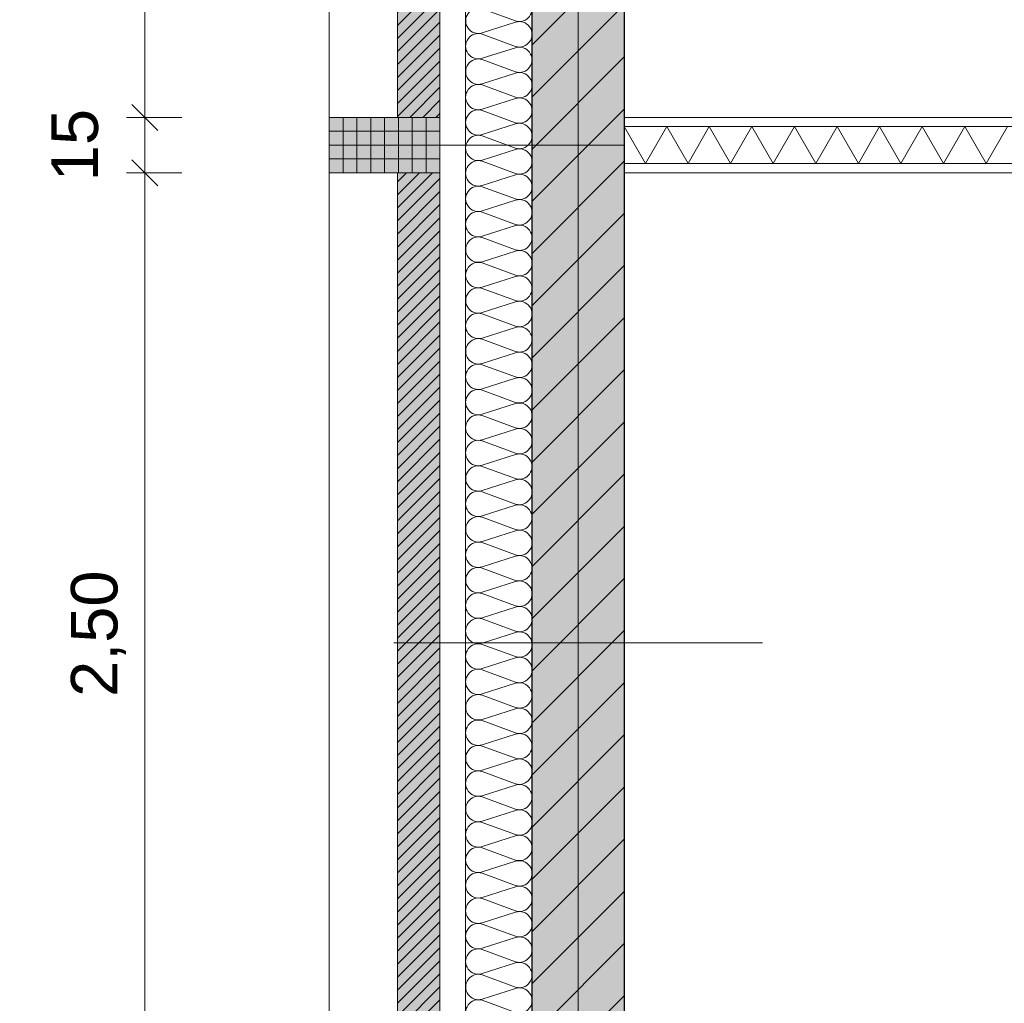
# Model space of a CAD drawing. Header units: metres. Extents: x -111 to 152, y -132 to 99.
# Tile 49 of 256: x -40.66 to -37.99, y -5.03 to -2.36. Entities that reach past the tile are written whole.
import ezdxf

# ---------------------------------------------------------------- set-up
doc = ezdxf.new("R2010")
doc.units = ezdxf.units.M
doc.header["$PDMODE"] = 1
doc.header["$PDSIZE"] = -2
doc.linetypes.add('Achsen 01', pattern=[5.291531, 3.175, -1.058062, 0.352704, -0.705764])
doc.linetypes.add('Raster 01', pattern=[2, 1, -1])
doc.layers.get('0').update_dxf_attribs({"lineweight": 25})
for name, color, linetype, lineweight in [('013_Beton und Stahlbetonarbeiten-330 Außenwände', 7, 'Continuous', 25), ('014_Fassadenarbeiten-330 Betonfertigteile vertikal', 7, 'Continuous', 9), ('014_Fassadenarbeiten-330 Mauerwerk 11.5cm', 7, 'Continuous', 9), ('039_Trockenbauarbeiten-340 Gipskarton', 7, 'Continuous', 9), ('_1.35m (3D)', 7, 'Continuous', 9), ('_EG (2D)', 7, 'Continuous', 9), ('_GRU (2D)', 7, 'Continuous', 9), ('Bemaßung-Bemaßung', 7, 'Continuous', 9), ('Keine', 7, 'Continuous', 9)]:
    doc.layers.add(name, color=color, linetype=linetype, lineweight=lineweight)
for name, color, linetype, lineweight, true_color in [('014_Fassadenarbeiten-000 Aufsicht Betonfertigteile', 7, 'Continuous', 9, 0xc0c0c0), ('014_Fassadenarbeiten-330 mineralische Dämmung', 7, 'Continuous', 9, 0x666666), ('039_Trockenbauarbeiten-340 Dämmung', 7, 'Continuous', 9, 0xc0c0c0), ('AV1-Achsen', 1, 'Achsen 01', 18, 0xff0000), ('AV1-Raster', 7, 'Raster 01', 9, 0xa6a6a6)]:
    doc.layers.add(name, color=color, linetype=linetype, lineweight=lineweight, true_color=true_color)
doc.layers.get('0').freeze()
doc.styles.add('Arial', font='arial.ttf')
doc.dimstyles.new('COE 50', dxfattribs={"dimtxt": 126.090495, "dimasz": 0.001414, "dimexe": 0.001, "dimexo": 0.01, "dimgap": 0.001, "dimtad": 1, "dimdec": 3, "dimtxsty": 'Arial', "dimblk": 'VW_SLASH-3', "dimblk1": 'VW_SLASH-3', "dimblk2": 'VW_SLASH-3', "dimcen": 0, "dimadec": 3, "dimazin": 0, "dimtfac": 0.8, "dimtdec": 3, "dimtix": 1, "dimtmove": 0, "dimatfit": 0, "dimldrblk": 'VW_SLASH-2', "dimfxl": 0.002, "dimfxlon": 1, "dimfrac": 2, "dimtolj": 1, "dimarcsym": 0})
pattern_1 = [(45, (0, 0), (0.01767767, -0.01767767), [])]

# ---------------------------------------------------------------- blocks, each defined once
blk = doc.blocks.new('Group-2')
at = {"layer": 'AV1-Raster'}
for p, q in [((1.35, -2.7), (-40.5, -2.7)), ((1.35, -4.05), (-40.5, -4.05))]:
    blk.add_line(p, q, dxfattribs=at)
blk = doc.blocks.new('1.35m (3D)')
at = {"layer": 'AV1-Raster', "color": 7}
blk.add_blockref('Group-2', (0, 0), dxfattribs=at)
blk = doc.blocks.new('Group-76')
at = {"color": 255, "linetype": 'Continuous', "lineweight": 5}
blk.add_wipeout([(-18.375, 18.9), (-14.425, 18.9), (-14.425, 19), (-18.375, 19)], dxfattribs=at).dxf.layer = '039_Trockenbauarbeiten-340 Dämmung'
blk = doc.blocks.new('Group-77')
at = {"layer": '039_Trockenbauarbeiten-340 Dämmung', "transparency": 33554687, "flags": 128}
blk.add_lwpolyline([(-18.375, 19), (-18.3173, 18.9), (-18.2595, 19), (-18.2018, 18.9), (-18.1441, 19), (-18.0863, 18.9), (-18.0286, 19), (-17.9709, 18.9), (-17.9131, 19), (-17.8554, 18.9), (-17.7976, 19), (-17.7399, 18.9), (-17.6822, 19), (-17.6244, 18.9), (-17.5667, 19), (-17.509, 18.9), (-17.4512, 19), (-17.3935, 18.9), (-17.3358, 19)], dxfattribs=at)
blk = doc.blocks.new('Group-78')
at = {"layer": '039_Trockenbauarbeiten-340 Dämmung'}
blk.add_blockref('Group-76', (0, 0), dxfattribs=at)
at = {"layer": '039_Trockenbauarbeiten-340 Dämmung', "transparency": 33554687}
blk.add_blockref('Group-77', (0, 0), dxfattribs=at)
blk = doc.blocks.new('Parametric Object-8')
at = {"layer": '039_Trockenbauarbeiten-340 Dämmung', "color": 7, "transparency": 33554687}
blk.add_blockref('Group-78', (0, 0), dxfattribs=at)
at = {"layer": '039_Trockenbauarbeiten-340 Dämmung', "color": 0, "flags": 1}
for tag in ['IFC_UUID', 'instanceID', 'prm0_name', 'prm0_type', 'prm0_value', 'prm1_name', 'prm1_type', 'prm1_value', 'prm2_name', 'prm2_type', 'prm2_value', 'prm3_name', 'prm3_type', 'prm3_value', 'prm4_name', 'prm4_type', 'prm4_value', 'prm5_name', 'prm5_type', 'prm5_value', 'prm6_name', 'prm6_type', 'prm6_value']:
    blk.add_attdef(tag, (-39.025, -2.75), '', height=0.00018, dxfattribs=at)
blk = doc.blocks.new('Group-190')
at = {"layer": '014_Fassadenarbeiten-330 mineralische Dämmung', "transparency": 33554687, "flags": 128}
blk.add_lwpolyline([(-5.0847, 39.41, -1.372995), (-5.0191, 39.41), (-5.0524, 39.32, 1.372583), (-4.9868, 39.32), (-5.0157, 39.41, -1.372995), (-4.9502, 39.41), (-4.9834, 39.32, 1.372583), (-4.9179, 39.32), (-4.9468, 39.41, -1.372995), (-4.8812, 39.41), (-4.9145, 39.32, 1.372583), (-4.8489, 39.32), (-4.8779, 39.41, -1.372995), (-4.8123, 39.41), (-4.8456, 39.32, 1.372583), (-4.78, 39.32), (-4.8089, 39.41, -1.372995), (-4.7433, 39.41), (-4.7766, 39.32, 1.372583), (-4.711, 39.32), (-4.74, 39.41, -1.372995), (-4.6744, 39.41), (-4.7077, 39.32, 1.372583), (-4.6421, 39.32), (-4.671, 39.41, -1.372995), (-4.6054, 39.41), (-4.6387, 39.32, 1.372583), (-4.5731, 39.32), (-4.6021, 39.41, -1.372995), (-4.5365, 39.41), (-4.5698, 39.32, 1.372583), (-4.5042, 39.32), (-4.5331, 39.41, -1.372995), (-4.4676, 39.41), (-4.5008, 39.32, 1.372583), (-4.4353, 39.32), (-4.4642, 39.41, -1.372995), (-4.3986, 39.41), (-4.4319, 39.32, 1.372583), (-4.3663, 39.32), (-4.3952, 39.41, -1.372995), (-4.3297, 39.41), (-4.3629, 39.32, 1.372583), (-4.2974, 39.32), (-4.3263, 39.41, -1.372995), (-4.2607, 39.41), (-4.294, 39.32, 1.372583), (-4.2284, 39.32), (-4.2573, 39.41, -1.372995), (-4.1918, 39.41), (-4.225, 39.32, 1.372583), (-4.1595, 39.32), (-4.1884, 39.41, -1.372995), (-4.1228, 39.41), (-4.1561, 39.32, 1.372583), (-4.0905, 39.32), (-4.1195, 39.41, -1.372995), (-4.0539, 39.41), (-4.0872, 39.32, 1.372583), (-4.0216, 39.32), (-4.0505, 39.41, -1.372995), (-3.9849, 39.41), (-4.0182, 39.32, 1.372583), (-3.9526, 39.32), (-3.9816, 39.41, -1.372995), (-3.916, 39.41), (-3.9493, 39.32, 1.372583), (-3.8837, 39.32), (-3.9126, 39.41, -1.372995), (-3.8471, 39.41), (-3.8803, 39.32, 1.372583), (-3.8148, 39.32), (-3.8437, 39.41, -1.372995), (-3.7781, 39.41), (-3.8114, 39.32, 1.372583), (-3.7458, 39.32), (-3.7747, 39.41, -1.372995), (-3.7092, 39.41), (-3.7424, 39.32, 1.372583), (-3.6769, 39.32), (-3.7058, 39.41, -1.372995), (-3.6402, 39.41), (-3.6735, 39.32, 1.372583), (-3.6079, 39.32), (-3.6368, 39.41, -1.372995), (-3.5713, 39.41), (-3.6045, 39.32, 1.372583), (-3.539, 39.32), (-3.5679, 39.41, -1.372995), (-3.5023, 39.41), (-3.5356, 39.32, 1.372583), (-3.47, 39.32), (-3.499, 39.41, -1.372995), (-3.4334, 39.41), (-3.4667, 39.32, 1.372583), (-3.4011, 39.32), (-3.43, 39.41, -1.372995), (-3.3644, 39.41), (-3.3977, 39.32, 1.372583), (-3.3321, 39.32), (-3.3611, 39.41, -1.372995), (-3.2955, 39.41), (-3.3288, 39.32, 1.372583), (-3.2632, 39.32), (-3.2921, 39.41, -1.372995), (-3.2266, 39.41), (-3.2598, 39.32, 1.372583), (-3.1943, 39.32), (-3.2232, 39.41, -1.372995), (-3.1576, 39.41), (-3.1909, 39.32, 1.372583), (-3.1253, 39.32), (-3.1542, 39.41, -1.372995), (-3.0887, 39.41), (-3.1219, 39.32, 1.372583), (-3.0564, 39.32), (-3.0853, 39.41, -1.372995), (-3.0197, 39.41), (-3.053, 39.32, 1.372583), (-2.9874, 39.32), (-3.0163, 39.41, -1.372995), (-2.9508, 39.41), (-2.984, 39.32, 1.372583), (-2.9185, 39.32), (-2.9474, 39.41, -1.372995), (-2.8818, 39.41), (-2.9151, 39.32, 1.372583), (-2.8495, 39.32), (-2.8785, 39.41, -1.372995), (-2.8129, 39.41), (-2.8462, 39.32, 1.372583), (-2.7806, 39.32), (-2.8095, 39.41, -1.372995), (-2.7439, 39.41), (-2.7772, 39.32, 1.372583), (-2.7116, 39.32), (-2.7406, 39.41, -1.372995), (-2.675, 39.41), (-2.7083, 39.32, 1.372583), (-2.6427, 39.32), (-2.6716, 39.41, -1.372995), (-2.606, 39.41), (-2.6393, 39.32, 1.372583), (-2.5737, 39.32), (-2.6027, 39.41, -1.372995), (-2.5371, 39.41), (-2.5704, 39.32, 1.372583), (-2.5048, 39.32), (-2.5337, 39.41, -1.372995), (-2.4682, 39.41), (-2.5014, 39.32, 1.372583), (-2.4359, 39.32), (-2.4648, 39.41, -1.372995), (-2.3992, 39.41), (-2.4325, 39.32, 1.372583), (-2.3669, 39.32), (-2.3958, 39.41, -1.372995), (-2.3303, 39.41), (-2.3635, 39.32, 1.372583), (-2.298, 39.32)], format="xyb", dxfattribs=at)
blk = doc.blocks.new('Group-191')
at = {"layer": '014_Fassadenarbeiten-330 mineralische Dämmung', "transparency": 33554687}
blk.add_blockref('Group-190', (0, 0), dxfattribs=at)
blk = doc.blocks.new('Parametric Object-27')
at = {"layer": '014_Fassadenarbeiten-330 mineralische Dämmung', "color": 7, "transparency": 33554687}
blk.add_blockref('Group-191', (0, 0), dxfattribs=at)
at = {"layer": '014_Fassadenarbeiten-330 mineralische Dämmung', "color": 0, "flags": 1}
for tag in ['IFC_UUID', 'instanceID', 'prm0_name', 'prm0_type', 'prm0_value', 'prm1_name', 'prm1_type', 'prm1_value', 'prm2_name', 'prm2_type', 'prm2_value', 'prm3_name', 'prm3_type', 'prm3_value', 'prm4_name', 'prm4_type', 'prm4_value', 'prm5_name', 'prm5_type', 'prm5_value', 'prm6_name', 'prm6_type', 'prm6_value']:
    blk.add_attdef(tag, (-39.4645, -5.4048), '', height=0.00018, dxfattribs=at)
blk = doc.blocks.new('VW_SLASH-3')
at = {"color": 0, "linetype": 'ByBlock', "lineweight": -2, "transparency": 16777216}
blk.add_line((0, 0), (-1, 0), dxfattribs=at)
at = {"color": 0, "linetype": 'Continuous', "lineweight": 15, "transparency": 16777216, "flags": 128}
blk.add_lwpolyline([(0.5, 0.5), (-0.5, -0.5)], dxfattribs=at)
blk = doc.blocks.new('*D523')
at = {"layer": 'Bemaßung-Bemaßung', "color": 0, "lineweight": -2}
for p, q in [((-41.225, -2.775), (-41.375, -2.775)), ((-41.325, -2.8457), (-41.325, -5.2543)), ((-41.225, -5.325), (-41.375, -5.325))]:
    blk.add_line(p, q, dxfattribs=at)
at = {"layer": 'Defpoints', "color": 0}
for p in [(-39.825, -2.775), (-41.325, -5.325), (-39.825, -5.325)]:
    blk.add_point(p, dxfattribs=at)
at = {"layer": 'Bemaßung-Bemaßung', "color": 0, "lineweight": -2, "xscale": 0.070693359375, "yscale": 0.070693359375, "zscale": 0.070693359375}
for p, rotation in [((-41.325, -2.775), 89.99999999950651), ((-41.325, -5.325), 269.9999999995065)]:
    blk.add_blockref('VW_SLASH-3', p, dxfattribs=dict(at, rotation=rotation))
at = {"layer": 'Bemaßung-Bemaßung', "color": 0, "insert": (-41.4508, -4.05), "char_height": 0.12609, "attachment_point": 5, "rotation": 90, "style": 'Arial'}
blk.add_mtext('\\A1;2,55', dxfattribs=at)
blk = doc.blocks.new('VW_SLASH-2')
at = {"color": 0, "linetype": 'ByBlock', "lineweight": -2, "transparency": 16777216}
blk.add_line((0, 0), (-1, 0), dxfattribs=at)
at = {"color": 0, "linetype": 'Continuous', "lineweight": 15, "transparency": 16777216, "flags": 128}
blk.add_lwpolyline([(0.5, 0.5), (-0.5, -0.5)], dxfattribs=at)
blk = doc.blocks.new('*D524')
at = {"layer": 'Bemaßung-Bemaßung', "color": 0, "lineweight": -2}
for p, q in [((-41.325, -2.5543), (-41.325, -2.4836)), ((-41.225, -2.625), (-41.375, -2.625)), ((-41.325, -2.625), (-41.325, -2.775)), ((-41.225, -2.775), (-41.375, -2.775)), ((-41.325, -2.8457), (-41.325, -2.9164))]:
    blk.add_line(p, q, dxfattribs=at)
at = {"layer": 'Defpoints', "color": 0}
for p in [(-39.825, -2.625), (-41.325, -2.775), (-39.825, -2.775)]:
    blk.add_point(p, dxfattribs=at)
at = {"layer": 'Bemaßung-Bemaßung', "color": 0, "lineweight": -2, "xscale": 0.070693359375, "yscale": 0.070693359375, "zscale": 0.070693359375}
for p, rotation in [((-41.325, -2.625), 269.999999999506), ((-41.325, -2.775), 89.99999999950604)]:
    blk.add_blockref('VW_SLASH-3', p, dxfattribs=dict(at, rotation=rotation))
at = {"layer": 'Bemaßung-Bemaßung', "color": 0, "insert": (-41.5144, -2.7), "char_height": 0.12609, "attachment_point": 5, "rotation": 90, "style": 'Arial'}
blk.add_mtext('\\A1;15', dxfattribs=at)
blk = doc.blocks.new('*D525')
at = {"layer": 'Bemaßung-Bemaßung', "color": 0, "lineweight": -2}
for p, q in [((-41.225, -0.075), (-41.375, -0.075)), ((-41.325, -0.1457), (-41.325, -2.5543)), ((-41.225, -2.625), (-41.375, -2.625))]:
    blk.add_line(p, q, dxfattribs=at)
at = {"layer": 'Defpoints', "color": 0}
for p in [(-39.825, -0.075), (-41.325, -2.625), (-39.825, -2.625)]:
    blk.add_point(p, dxfattribs=at)
at = {"layer": 'Bemaßung-Bemaßung', "color": 0, "lineweight": -2, "xscale": 0.070693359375, "yscale": 0.070693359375, "zscale": 0.070693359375}
for p, rotation in [((-41.325, -0.075), 89.99999999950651), ((-41.325, -2.625), 269.9999999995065)]:
    blk.add_blockref('VW_SLASH-3', p, dxfattribs=dict(at, rotation=rotation))
at = {"layer": 'Bemaßung-Bemaßung', "color": 0, "insert": (-41.4508, -1.35), "char_height": 0.12609, "attachment_point": 5, "rotation": 90, "style": 'Arial'}
blk.add_mtext('\\A1;2,55', dxfattribs=at)
blk = doc.blocks.new('*D531')
at = {"layer": 'Bemaßung-Bemaßung', "color": 0, "lineweight": -2}
for p, q in [((-40.225, -0.125), (-40.375, -0.125)), ((-40.325, -2.5543), (-40.325, -0.1957)), ((-40.225, -2.625), (-40.375, -2.625))]:
    blk.add_line(p, q, dxfattribs=at)
at = {"layer": 'Defpoints', "color": 0}
for p in [(-40.325, -0.125), (-39.025, -0.125), (-39.025, -2.625)]:
    blk.add_point(p, dxfattribs=at)
at = {"layer": 'Bemaßung-Bemaßung', "color": 0, "lineweight": -2, "xscale": 0.070693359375, "yscale": 0.070693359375, "zscale": 0.070693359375}
for p, rotation in [((-40.325, -0.125), 90), ((-40.325, -2.625), 270)]:
    blk.add_blockref('VW_SLASH-3', p, dxfattribs=dict(at, rotation=rotation))
at = {"layer": 'Bemaßung-Bemaßung', "color": 0, "insert": (-40.4508, -1.375), "char_height": 0.12609, "attachment_point": 5, "rotation": 90, "style": 'Arial'}
blk.add_mtext('\\A1;2,50', dxfattribs=at)
blk = doc.blocks.new('*D532')
at = {"layer": 'Bemaßung-Bemaßung', "color": 0, "lineweight": -2}
for p, q in [((-40.325, -2.5543), (-40.325, -2.4836)), ((-40.225, -2.625), (-40.375, -2.625)), ((-40.325, -2.775), (-40.325, -2.625)), ((-40.225, -2.775), (-40.375, -2.775)), ((-40.325, -2.8457), (-40.325, -2.9164))]:
    blk.add_line(p, q, dxfattribs=at)
at = {"layer": 'Defpoints', "color": 0}
for p in [(-40.325, -2.625), (-39.025, -2.625), (-39.025, -2.775)]:
    blk.add_point(p, dxfattribs=at)
at = {"layer": 'Bemaßung-Bemaßung', "color": 0, "lineweight": -2, "xscale": 0.070693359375, "yscale": 0.070693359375, "zscale": 0.070693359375}
for p, rotation in [((-40.325, -2.625), 270), ((-40.325, -2.775), 90)]:
    blk.add_blockref('VW_SLASH-3', p, dxfattribs=dict(at, rotation=rotation))
at = {"layer": 'Bemaßung-Bemaßung', "color": 0, "insert": (-40.5144, -2.7), "char_height": 0.12609, "attachment_point": 5, "rotation": 90, "style": 'Arial'}
blk.add_mtext('\\A1;15', dxfattribs=at)
blk = doc.blocks.new('*D533')
at = {"layer": 'Bemaßung-Bemaßung', "color": 0, "lineweight": -2}
for p, q in [((-40.225, -2.775), (-40.375, -2.775)), ((-40.325, -5.2043), (-40.325, -2.8457)), ((-40.225, -5.275), (-40.375, -5.275))]:
    blk.add_line(p, q, dxfattribs=at)
at = {"layer": 'Defpoints', "color": 0}
for p in [(-40.325, -2.775), (-39.025, -2.775), (-28.35, -5.275)]:
    blk.add_point(p, dxfattribs=at)
at = {"layer": 'Bemaßung-Bemaßung', "color": 0, "lineweight": -2, "xscale": 0.070693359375, "yscale": 0.070693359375, "zscale": 0.070693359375}
for p, rotation in [((-40.325, -2.775), 90), ((-40.325, -5.275), 270)]:
    blk.add_blockref('VW_SLASH-3', p, dxfattribs=dict(at, rotation=rotation))
at = {"layer": 'Bemaßung-Bemaßung', "color": 0, "insert": (-40.4508, -4.025), "char_height": 0.12609, "attachment_point": 5, "rotation": 90, "style": 'Arial'}
blk.add_mtext('\\A1;2,50', dxfattribs=at)
blk = doc.blocks.new('Group-716')
at = {"layer": 'AV1-Achsen'}
blk.add_line((-39.15, -26.5), (-39.15, 4.9), dxfattribs=at)
blk = doc.blocks.new('GRU (2D)')
at = {"layer": 'AV1-Achsen', "color": 7}
blk.add_blockref('Group-716', (0, 0), dxfattribs=at)
blk = doc.blocks.new('EG (2D)')
at = {"layer": '014_Fassadenarbeiten-330 Betonfertigteile vertikal', "linetype": 'Continuous', "lineweight": 0}
blk.add_hatch(color=9, dxfattribs=at).paths.add_polyline_path([(-39.525, -2.775), (-39.525, -2.625), (-39.825, -2.625), (-39.825, -2.775)])
at = {"layer": '014_Fassadenarbeiten-330 Betonfertigteile vertikal', "linetype": 'Continuous', "lineweight": 9}
h = blk.add_hatch(dxfattribs=at)
h.set_pattern_fill('Stahlbetonfertigteil', color=8, style=0, pattern_type=2)
h.set_pattern_definition([(-90, (0, 0), (0.0375, 0), [])])
h.paths.add_polyline_path([(-39.525, -2.775), (-39.525, -2.625), (-39.825, -2.625), (-39.825, -2.775)])
at = {"layer": '014_Fassadenarbeiten-330 Betonfertigteile vertikal', "linetype": 'Continuous', "lineweight": 13}
h = blk.add_hatch(dxfattribs=at)
h.set_pattern_fill('Stahlbetonfertigteil-1', color=8, style=0, pattern_type=2)
h.set_pattern_definition([(0, (0, 0), (2e-18, -0.0375), [])])
h.paths.add_polyline_path([(-39.525, -2.775), (-39.525, -2.625), (-39.825, -2.625), (-39.825, -2.775)])
at = {"layer": '014_Fassadenarbeiten-330 Mauerwerk 11.5cm', "linetype": 'Continuous', "lineweight": 0, "true_color": 0xd19783}
for points in [[(-39.525, -2.625), (-39.64, -2.625), (-39.64, -0.075), (-39.525, -0.075)], [(-39.525, -5.325), (-39.64, -5.325), (-39.64, -2.775), (-39.525, -2.775)]]:
    blk.add_hatch(color=33, dxfattribs=at).paths.add_polyline_path(points)
at = {"layer": '014_Fassadenarbeiten-330 Mauerwerk 11.5cm', "linetype": 'Continuous', "lineweight": 9}
h = blk.add_hatch(dxfattribs=at)
h.set_pattern_fill('Mauerwerk Münster', color=8, style=0, pattern_type=2)
h.set_pattern_definition(pattern_1)
h.paths.add_polyline_path([(-39.525, -2.625), (-39.64, -2.625), (-39.64, -0.075), (-39.525, -0.075)])
h = blk.add_hatch(dxfattribs=at)
h.set_pattern_fill('Mauerwerk Münster', color=8, style=0, pattern_type=2)
h.set_pattern_definition(pattern_1)
h.paths.add_polyline_path([(-39.525, -5.325), (-39.64, -5.325), (-39.64, -2.775), (-39.525, -2.775)])
at = {"layer": '014_Fassadenarbeiten-000 Aufsicht Betonfertigteile', "flags": 128}
blk.add_lwpolyline([(-39.36, -5.4), (-39.36, -21.6), (-39.455, -21.6), (-39.455, -21.905), (-39.825, -22.275), (-39.825, 0.675), (-39.455, 0.305), (-39.455, -5.4)], close=True, dxfattribs=at)
at = {"layer": '014_Fassadenarbeiten-330 Betonfertigteile vertikal', "flags": 128}
blk.add_lwpolyline([(-39.525, -2.775), (-39.525, -2.625), (-39.825, -2.625), (-39.825, -2.775)], close=True, dxfattribs=at)
at = {"layer": '014_Fassadenarbeiten-330 Mauerwerk 11.5cm', "flags": 128}
for points in [[(-39.525, -2.625), (-39.64, -2.625), (-39.64, -0.075), (-39.525, -0.075)], [(-39.525, -5.325), (-39.64, -5.325), (-39.64, -2.775), (-39.525, -2.775)]]:
    blk.add_lwpolyline(points, close=True, dxfattribs=at)
at = {"layer": 'Keine', "color": 9, "linetype": 'Continuous', "lineweight": 13, "flags": 128}
blk.add_lwpolyline([(-39.825, 0.675), (0.675, 0.675), (0.675, -22.275), (-39.825, -22.275)], close=True, dxfattribs=at)
at = {"layer": '014_Fassadenarbeiten-330 mineralische Dämmung', "rotation": 90}
blk.add_blockref('Parametric Object-27', (0, 0), dxfattribs=at)
at = {"layer": 'Bemaßung-Bemaßung'}
for base, p1, p2, text, override, picture, middle in [((-41.325, -2.625), (-39.825, -0.075), (-39.825, -2.625), '2,55', {"dimtxt": 0.12609, "dimasz": 0.070693, "dimexe": 0.05, "dimgap": 0.05, "dimpost": '<>', "dimtxsty": 'Arial', "dimtmove": 2, "dimfxl": 0.1}, '*D525', (-41.4508, -1.35)), ((-41.325, -2.775), (-39.825, -2.625), (-39.825, -2.775), '15', {"dimtxt": 0.12609, "dimasz": 0.070693, "dimexe": 0.05, "dimgap": 0.05, "dimpost": '<>', "dimtxsty": 'Arial', "dimtix": 0, "dimtmove": 2, "dimfxl": 0.1}, '*D524', (-41.5144, -2.7)), ((-41.325, -5.325), (-39.825, -2.775), (-39.825, -5.325), '2,55', {"dimtxt": 0.12609, "dimasz": 0.070693, "dimexe": 0.05, "dimgap": 0.05, "dimpost": '<>', "dimtxsty": 'Arial', "dimtmove": 2, "dimfxl": 0.1}, '*D523', (-41.4508, -4.05))]:
    dim = blk.add_linear_dim(base=base, p1=p1, p2=p2, angle=90, text=text, dimstyle='COE 50', override=override, dxfattribs=at)
    dim.commit()
    dim.dimension.update_dxf_attribs({"geometry": picture, "text_midpoint": middle})
at = {"color": 255}
blk.add_wipeout([(-39.025, -2.75), (-35.075, -2.75), (-35.075, -2.65), (-39.025, -2.65)], dxfattribs=at).dxf.layer = '039_Trockenbauarbeiten-340 Dämmung'
at = {"layer": '039_Trockenbauarbeiten-340 Dämmung', "flags": 128}
blk.add_lwpolyline([(-39.025, -2.75), (-35.075, -2.75), (-35.075, -2.65), (-39.025, -2.65)], close=True, dxfattribs=at)
at = {"layer": '039_Trockenbauarbeiten-340 Dämmung'}
blk.add_blockref('Parametric Object-8', (-20.65, -21.65), dxfattribs=at)
at = {"color": 255}
for points in [[(-39.025, -2.625), (-35.075, -2.625), (-35.075, -2.65), (-39.025, -2.65)], [(-39.025, -2.75), (-35.075, -2.75), (-35.075, -2.775), (-39.025, -2.775)]]:
    blk.add_wipeout(points, dxfattribs=at).dxf.layer = '039_Trockenbauarbeiten-340 Gipskarton'
at = {"layer": '013_Beton und Stahlbetonarbeiten-330 Außenwände', "linetype": 'Continuous', "lineweight": 0, "true_color": 0xc0c0c0}
blk.add_hatch(color=9, dxfattribs=at).paths.add_polyline_path([(-39.025, -0.125), (-39.025, -5.525), (-39.275, -5.525), (-39.275, 0.125), (-18.775, 0.125), (-18.775, -0.125)])
at = {"layer": '013_Beton und Stahlbetonarbeiten-330 Außenwände', "linetype": 'Continuous', "lineweight": 13}
h = blk.add_hatch(dxfattribs=at)
h.set_pattern_fill('Stahlbeton', color=251, style=0, pattern_type=2)
h.set_pattern_definition([(45, (0, 0), (0.07071068, -0.07071068), [0.025, -0.025])])
h.paths.add_polyline_path([(-39.025, -0.125), (-39.025, -5.525), (-39.275, -5.525), (-39.275, 0.125), (-18.775, 0.125), (-18.775, -0.125)])
h = blk.add_hatch(dxfattribs=at)
h.set_pattern_fill('Stahlbeton-1', color=251, style=0, pattern_type=2)
h.set_pattern_definition([(-135, (0.03106, -0.03313), (0.07071068, -0.07071068), [])])
h.paths.add_polyline_path([(-39.025, -0.125), (-39.025, -5.525), (-39.275, -5.525), (-39.275, 0.125), (-18.775, 0.125), (-18.775, -0.125)])
at = {"layer": '013_Beton und Stahlbetonarbeiten-330 Außenwände', "flags": 128}
blk.add_lwpolyline([(-39.025, -0.125), (-39.025, -5.525), (-39.275, -5.525), (-39.275, 0.125), (-18.775, 0.125), (-18.775, -0.125)], close=True, dxfattribs=at)
at = {"layer": '014_Fassadenarbeiten-330 mineralische Dämmung', "flags": 128}
blk.add_lwpolyline([(-18.9, 0.305), (-18.9, 0.125), (-39.275, 0.125), (-39.275, -5.4), (-39.455, -5.4), (-39.455, 0.305)], close=True, dxfattribs=at)
at = {"layer": '039_Trockenbauarbeiten-340 Gipskarton', "flags": 128}
for points in [[(-39.025, -2.625), (-35.075, -2.625), (-35.075, -2.65), (-39.025, -2.65)], [(-39.025, -2.75), (-35.075, -2.75), (-35.075, -2.775), (-39.025, -2.775)]]:
    blk.add_lwpolyline(points, close=True, dxfattribs=at)
at = {"layer": 'Bemaßung-Bemaßung'}
for base, p1, p2, text, override, picture, middle in [((-40.325, -0.125), (-39.025, -2.625), (-39.025, -0.125), '2,50', {"dimtxt": 0.12609, "dimasz": 0.070693, "dimexe": 0.05, "dimgap": 0.05, "dimpost": '<>', "dimtxsty": 'Arial', "dimtmove": 2, "dimfxl": 0.1}, '*D531', (-40.4508, -1.375)), ((-40.325, -2.625), (-39.025, -2.775), (-39.025, -2.625), '15', {"dimtxt": 0.12609, "dimasz": 0.070693, "dimexe": 0.05, "dimgap": 0.05, "dimpost": '<>', "dimtxsty": 'Arial', "dimtix": 0, "dimtmove": 2, "dimfxl": 0.1}, '*D532', (-40.5144, -2.7)), ((-40.325, -2.775), (-28.35, -5.275), (-39.025, -2.775), '2,50', {"dimtxt": 0.12609, "dimasz": 0.070693, "dimexe": 0.05, "dimgap": 0.05, "dimpost": '<>', "dimtxsty": 'Arial', "dimtmove": 2, "dimfxl": 0.1}, '*D533', (-40.4508, -4.025))]:
    dim = blk.add_linear_dim(base=base, p1=p1, p2=p2, angle=270, text=text, dimstyle='COE 50', override=override, dxfattribs=at)
    dim.commit()
    dim.dimension.update_dxf_attribs({"geometry": picture, "text_midpoint": middle})

msp = doc.modelspace()

# ---------------------------------------------------------------- block references
at = {"layer": '_1.35m (3D)'}
msp.add_blockref('1.35m (3D)', (0, 0), dxfattribs=at)

# ---------------------------------------------------------------- next in the draw order: block references
at = {"layer": '_EG (2D)'}
msp.add_blockref('EG (2D)', (0, 0), dxfattribs=at)

# ---------------------------------------------------------------- next in the draw order: block references
at = {"layer": '_GRU (2D)'}
msp.add_blockref('GRU (2D)', (0, 0), dxfattribs=at)

doc.saveas('drawing.dxf')
